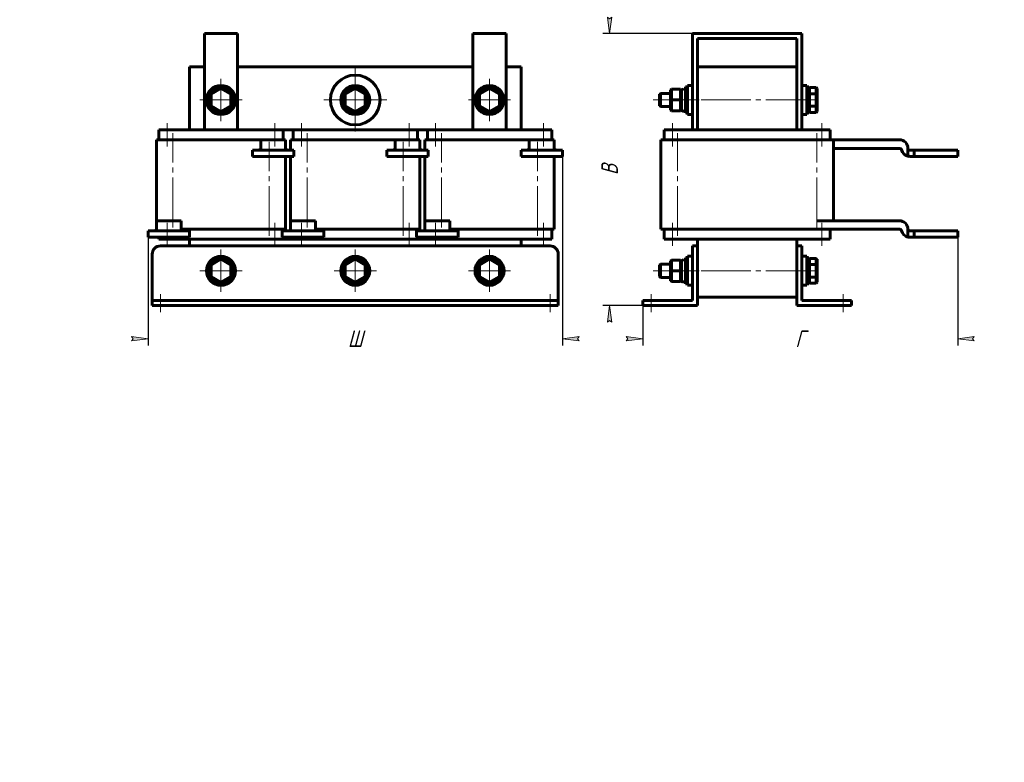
# Model space of a CAD drawing. Header units: millimetres. Extents: x 0 to 297, y 0 to 420.
# Tile 1 of 2: x 0 to 297, y 0 to 224. Entities that reach past the tile are written whole.
import ezdxf

# ---------------------------------------------------------------- set-up
doc = ezdxf.new("R2010")
doc.units = ezdxf.units.MM
for name, pattern in [('K5LT_AXLED', [19.5, 15, -1.5, 1.5, -1.5]), ('K5LT_BASIC', [0]), ('K5LT_THIN', [0])]:
    doc.linetypes.add(name, pattern=pattern)
doc.layers.add('Системный слой', color=7, linetype='Continuous')
doc.styles.add('KDIMTEXTSTYLE', font='GOST_AU.SHX', dxfattribs={"width": 0.96, "oblique": 15, "height": 5})
doc.dimstyles.new('KDIMSTYLE (0.50)', dxfattribs={"dimtxt": 5, "dimasz": 1, "dimexe": 2, "dimexo": 0, "dimgap": 1, "dimtad": 1, "dimlfac": 2, "dimtxsty": 'KDIMTEXTSTYLE', "dimsah": 1, "dimcen": 0, "dimdle": 1, "dimadec": 0, "dimazin": 0, "dimtfac": 0.667, "dimtmove": 0, "dimatfit": 3, "dimfxl": 1, "dimtvp": 1, "dimtolj": 1, "dimtzin": 0, "dimarcsym": 0})

# ---------------------------------------------------------------- blocks, each defined once
blk = doc.blocks.new('U0')
at = {"layer": 'Системный слой', "color": 150, "linetype": 'K5LT_BASIC', "lineweight": 60, "true_color": 0x0080ff}
for p, q in [((81.72133799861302, 184.5858907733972), (81.72133799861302, 187.6858907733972)), ((81.72133799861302, 163.2858907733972), (81.72133799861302, 182.6858907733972))]:
    blk.add_line(p, q, dxfattribs=at)
blk = doc.blocks.new('U1')
at = {"layer": 'Системный слой', "color": 150, "linetype": 'K5LT_BASIC', "lineweight": 60, "true_color": 0x0080ff}
for p, q in [((122.221337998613, 184.5858907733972), (122.221337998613, 187.6858907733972)), ((122.221337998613, 163.2858907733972), (122.221337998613, 182.6858907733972))]:
    blk.add_line(p, q, dxfattribs=at)
blk = doc.blocks.new('U2')
at = {"layer": 'Системный слой', "color": 150, "linetype": 'K5LT_BASIC', "lineweight": 60, "true_color": 0x0080ff}
for p, q in [((119.971337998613, 160.1858907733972), (119.971337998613, 160.6858907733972)), ((119.971337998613, 157.6858907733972), (119.971337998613, 158.2858907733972))]:
    blk.add_line(p, q, dxfattribs=at)
blk = doc.blocks.new('U3')
at = {"layer": 'Системный слой', "color": 150, "linetype": 'K5LT_BASIC', "lineweight": 60, "true_color": 0x0080ff}
for p, q in [((51.22133799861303, 209.6858907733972), (55.72133799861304, 209.6858907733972)), ((65.72133799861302, 209.6858907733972), (136.7213379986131, 209.6858907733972)), ((146.721337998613, 209.6858907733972), (151.221337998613, 209.6858907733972))]:
    blk.add_line(p, q, dxfattribs=at)
blk = doc.blocks.new('U4')
at = {"layer": 'Системный слой', "color": 150, "linetype": 'K5LT_BASIC', "lineweight": 60, "true_color": 0x0080ff}
for p, q in [((79.47133799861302, 190.6858907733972), (82.47133799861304, 190.6858907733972)), ((119.971337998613, 190.6858907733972), (122.971337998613, 190.6858907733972))]:
    blk.add_line(p, q, dxfattribs=at)
blk = doc.blocks.new('U5')
at = {"layer": 'Системный слой', "color": 150, "linetype": 'K5LT_BASIC', "lineweight": 60, "true_color": 0x0080ff}
for p, q in [((79.47133799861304, 157.6858907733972), (82.47133799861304, 157.6858907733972)), ((119.971337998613, 157.6858907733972), (122.971337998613, 157.6858907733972))]:
    blk.add_line(p, q, dxfattribs=at)
blk = doc.blocks.new('U6')
at = {"layer": 'Системный слой', "color": 150, "linetype": 'K5LT_BASIC', "lineweight": 60, "true_color": 0x0080ff}
for p, q in [((79.47133799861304, 160.1858907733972), (79.47133799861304, 160.6858907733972)), ((79.47133799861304, 157.6858907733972), (79.47133799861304, 158.2858907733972))]:
    blk.add_line(p, q, dxfattribs=at)
blk = doc.blocks.new('U7')
at = {"layer": 'Системный слой', "color": 30, "linetype": 'K5LT_AXLED', "lineweight": 18, "true_color": 0xff8000}
for q in [(60.72133799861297, 154.5608907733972), (54.34633799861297, 148.1858907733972), (67.09633799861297, 148.1858907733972), (60.72133799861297, 141.8108907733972)]:
    blk.add_line((60.72133799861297, 148.1858907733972), q, dxfattribs=at)
blk = doc.blocks.new('U8')
at = {"layer": 'Системный слой', "color": 30, "linetype": 'K5LT_AXLED', "lineweight": 18, "true_color": 0xff8000}
for q in [(60.72133799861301, 206.0608907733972), (54.34633799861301, 199.6858907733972), (67.09633799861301, 199.6858907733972), (60.72133799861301, 193.3108907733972)]:
    blk.add_line((60.72133799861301, 199.6858907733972), q, dxfattribs=at)
blk = doc.blocks.new('U9')
at = {"layer": 'Системный слой', "color": 30, "linetype": 'K5LT_AXLED', "lineweight": 18, "true_color": 0xff8000}
for q in [(101.221337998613, 154.5608907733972), (94.84633799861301, 148.1858907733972), (107.596337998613, 148.1858907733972), (101.221337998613, 141.8108907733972)]:
    blk.add_line((101.221337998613, 148.1858907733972), q, dxfattribs=at)
blk = doc.blocks.new('U10')
at = {"layer": 'Системный слой', "color": 30, "linetype": 'K5LT_AXLED', "lineweight": 18, "true_color": 0xff8000}
for q in [(101.2213379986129, 209.1858907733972), (91.72133799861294, 199.6858907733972), (110.7213379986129, 199.6858907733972), (101.2213379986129, 190.1858907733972)]:
    blk.add_line((101.2213379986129, 199.6858907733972), q, dxfattribs=at)
blk = doc.blocks.new('U11')
at = {"layer": 'Системный слой', "color": 30, "linetype": 'K5LT_AXLED', "lineweight": 18, "true_color": 0xff8000}
for q in [(141.721337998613, 154.5608907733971), (135.346337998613, 148.1858907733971), (148.096337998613, 148.1858907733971), (141.721337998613, 141.8108907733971)]:
    blk.add_line((141.721337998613, 148.1858907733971), q, dxfattribs=at)
blk = doc.blocks.new('U12')
at = {"layer": 'Системный слой', "color": 30, "linetype": 'K5LT_AXLED', "lineweight": 18, "true_color": 0xff8000}
for q in [(141.721337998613, 206.0608907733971), (135.346337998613, 199.6858907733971), (148.096337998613, 199.6858907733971), (141.721337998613, 193.3108907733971)]:
    blk.add_line((141.721337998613, 199.6858907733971), q, dxfattribs=at)
blk = doc.blocks.new('KDIMARROW_01')
at = {"layer": 'Системный слой'}
blk.add_hatch(color=0, dxfattribs=at).paths.add_polyline_path([(-5, -0.6582624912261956), (0, 0), (-5, 0.658262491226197), (-4.5, 5.51091059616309e-16)])
at = {"layer": 'Системный слой', "color": 0, "linetype": 'K5LT_THIN', "lineweight": 18}
for p, q in [((-4.5, 5.51091059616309e-16), (-5, 0.658262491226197)), ((-5, 0.658262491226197), (0, 0)), ((0, 0), (-5, -0.6582624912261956)), ((-5, -0.6582624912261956), (-4.5, 5.51091059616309e-16)), ((0, 0), (-1, 0))]:
    blk.add_line(p, q, dxfattribs=at)
blk = doc.blocks.new('U13')
at = {"layer": 'Системный слой', "color": 150, "linetype": 'K5LT_BASIC', "lineweight": 60, "true_color": 0x0080ff}
for p, q in [((199.6817493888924, 202.7669691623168), (199.585263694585, 202.4330693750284)), ((200.2227915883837, 203.0584495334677), (199.6817493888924, 202.7669691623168)), ((200.7577379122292, 202.7348207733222), (200.2227915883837, 203.0584495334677)), ((200.8352636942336, 202.4330483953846), (200.7577379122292, 202.7348207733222))]:
    blk.add_line(p, q, dxfattribs=at)
blk = doc.blocks.new('U14')
at = {"layer": 'Системный слой', "color": 150, "linetype": 'K5LT_BASIC', "lineweight": 60, "true_color": 0x0080ff}
for p, q in [((199.6817493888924, 202.7669691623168), (199.585263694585, 202.4330693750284)), ((200.2227915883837, 203.0584495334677), (199.6817493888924, 202.7669691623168)), ((200.7577379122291, 202.7348207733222), (200.2227915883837, 203.0584495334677)), ((200.8352636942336, 202.4330483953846), (200.7577379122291, 202.7348207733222))]:
    blk.add_line(p, q, dxfattribs=at)
blk = doc.blocks.new('U15')
at = {"layer": 'Системный слой', "color": 150, "linetype": 'K5LT_BASIC', "lineweight": 60, "true_color": 0x0080ff}
for p, q in [((200.2227915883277, 151.5584495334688), (199.6817493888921, 151.2669691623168)), ((200.7577379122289, 151.2348207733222), (200.2227915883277, 151.5584495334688)), ((199.6817493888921, 151.2669691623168), (199.5852636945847, 150.9330693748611)), ((200.8352636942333, 150.9330483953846), (200.7577379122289, 151.2348207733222))]:
    blk.add_line(p, q, dxfattribs=at)
blk = doc.blocks.new('U16')
at = {"layer": 'Системный слой', "color": 150, "linetype": 'K5LT_BASIC', "lineweight": 60, "true_color": 0x0080ff}
for p, q in [((200.2227915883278, 151.5584495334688), (199.6817493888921, 151.2669691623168)), ((200.7577379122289, 151.2348207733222), (200.2227915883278, 151.5584495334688)), ((199.6817493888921, 151.2669691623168), (199.5852636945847, 150.9330693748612)), ((200.8352636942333, 150.9330483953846), (200.7577379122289, 151.2348207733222))]:
    blk.add_line(p, q, dxfattribs=at)

msp = doc.modelspace()

# ---------------------------------------------------------------- linework, layer by layer
at = {"layer": 'Системный слой', "color": 150, "linetype": 'K5LT_BASIC', "lineweight": 60, "true_color": 0x0080ff}
for p, q in [((55.72133799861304, 190.6858907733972), (55.72133799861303, 219.6858907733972)), ((65.72133799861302, 219.6858907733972), (55.72133799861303, 219.6858907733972)), ((65.72133799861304, 190.6858907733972), (65.72133799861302, 219.6858907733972)), ((136.721337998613, 190.6858907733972), (136.721337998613, 219.6858907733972)), ((146.721337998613, 219.6858907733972), (136.721337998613, 219.6858907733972)), ((146.721337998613, 190.6858907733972), (146.721337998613, 219.6858907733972)), ((202.9352636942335, 219.6858907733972), (202.9352636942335, 190.6858907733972)), ((235.9352636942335, 219.6858907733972), (202.9352636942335, 219.6858907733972)), ((204.4352636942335, 218.1858907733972), (234.4352636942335, 218.1858907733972)), ((204.4352636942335, 209.6858907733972), (204.4352636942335, 218.1858907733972)), ((234.4352636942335, 218.1858907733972), (234.4352636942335, 209.6858907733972)), ((235.9352636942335, 190.6858907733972), (235.9352636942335, 219.6858907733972)), ((51.22133799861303, 190.6858907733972), (51.22133799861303, 209.6858907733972)), ((151.221337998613, 190.6858907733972), (151.221337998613, 209.6858907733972)), ((204.4352636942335, 209.6858907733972), (234.4352636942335, 209.6858907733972)), ((204.4352636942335, 190.6858907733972), (204.4352636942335, 209.6858907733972)), ((234.4352636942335, 190.6858907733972), (234.4352636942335, 209.6858907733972)), ((60.72133799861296, 203.4386675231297), (57.47133799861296, 201.5622791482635)), ((60.72133799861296, 203.1499923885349), (57.72133799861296, 201.417941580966)), ((63.97133799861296, 201.5622791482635), (60.72133799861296, 203.4386675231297)), ((60.72133799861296, 203.4386675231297), (60.72133799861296, 203.1499923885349)), ((63.72133799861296, 201.417941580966), (60.72133799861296, 203.1499923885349)), ((101.2213379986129, 203.4386675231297), (97.97133799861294, 201.5622791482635)), ((101.2213379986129, 203.1499923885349), (98.22133799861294, 201.417941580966)), ((104.4713379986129, 201.5622791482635), (101.2213379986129, 203.4386675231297)), ((101.2213379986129, 203.4386675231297), (101.2213379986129, 203.1499923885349)), ((104.2213379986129, 201.417941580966), (101.2213379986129, 203.1499923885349)), ((141.721337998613, 203.4386675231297), (138.471337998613, 201.5622791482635)), ((141.721337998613, 203.1499923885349), (138.721337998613, 201.417941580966)), ((144.971337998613, 201.5622791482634), (141.721337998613, 203.4386675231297)), ((141.721337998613, 203.4386675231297), (141.721337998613, 203.1499923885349)), ((144.721337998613, 201.417941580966), (141.721337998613, 203.1499923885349)), ((196.5852636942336, 202.9358907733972), (196.3352636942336, 202.6858907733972)), ((196.3352636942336, 202.6858907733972), (196.3352636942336, 199.6858907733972)), ((196.5852636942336, 202.9358907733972), (199.3352636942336, 202.9358907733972)), ((196.5852636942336, 202.9358907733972), (196.5852636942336, 199.6858907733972)), ((199.3352636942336, 202.9358907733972), (199.5852636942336, 202.6858907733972)), ((199.3352636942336, 202.9358907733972), (199.3352636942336, 199.6858907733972)), ((199.5852636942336, 202.6858907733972), (199.5852636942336, 199.6858907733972)), ((200.8352636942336, 203.6108907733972), (201.4352636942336, 203.6108907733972)), ((200.8352636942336, 203.6108907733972), (200.8352636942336, 195.7608907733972)), ((201.4352636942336, 204.0608907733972), (202.9352636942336, 204.0608907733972)), ((201.4352636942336, 204.0608907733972), (201.4352636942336, 195.3108907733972)), ((235.9352636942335, 204.0608907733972), (237.4352636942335, 204.0608907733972)), ((237.4352636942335, 204.0608907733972), (237.4352636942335, 195.3108907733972)), ((237.4352636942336, 203.6108907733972), (238.0352636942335, 203.6108907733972)), ((238.0352636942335, 203.6108907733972), (238.0352636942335, 195.7608907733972)), ((238.2852636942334, 203.4386675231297), (238.0352636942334, 203.1499923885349)), ((238.2852636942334, 203.4386675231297), (240.2852636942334, 203.4386675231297)), ((238.2852636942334, 203.4386675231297), (238.2852636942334, 201.5622791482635)), ((240.2852636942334, 203.4386675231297), (240.2852636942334, 201.5622791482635)), ((240.2852636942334, 203.4386675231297), (240.5352636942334, 203.1499923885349)), ((240.5352636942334, 203.1499923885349), (240.5352636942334, 201.417941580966)), ((57.47133799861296, 201.5622791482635), (57.47133799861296, 197.8095023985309)), ((57.47133799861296, 201.5622791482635), (57.72133799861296, 201.417941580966)), ((57.72133799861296, 201.417941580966), (57.72133799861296, 197.9538399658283)), ((63.97133799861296, 201.5622791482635), (63.72133799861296, 201.417941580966)), ((63.72133799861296, 197.9538399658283), (63.72133799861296, 201.417941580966)), ((63.97133799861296, 197.8095023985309), (63.97133799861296, 201.5622791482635)), ((97.97133799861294, 201.5622791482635), (97.97133799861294, 197.8095023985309)), ((97.97133799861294, 201.5622791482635), (98.22133799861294, 201.417941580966)), ((98.22133799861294, 201.417941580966), (98.22133799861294, 197.9538399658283)), ((104.4713379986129, 201.5622791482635), (104.2213379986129, 201.417941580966)), ((104.2213379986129, 197.9538399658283), (104.2213379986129, 201.417941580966)), ((104.4713379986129, 197.8095023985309), (104.4713379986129, 201.5622791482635)), ((138.471337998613, 201.5622791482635), (138.471337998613, 197.8095023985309)), ((138.471337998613, 201.5622791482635), (138.721337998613, 201.417941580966)), ((138.721337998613, 201.417941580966), (138.721337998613, 197.9538399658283)), ((144.971337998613, 201.5622791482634), (144.721337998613, 201.417941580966)), ((144.721337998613, 197.9538399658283), (144.721337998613, 201.417941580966)), ((144.971337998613, 197.8095023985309), (144.971337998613, 201.5622791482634)), ((193.2852636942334, 201.6858907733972), (193.0352636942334, 201.4358907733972)), ((193.0352636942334, 201.4358907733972), (193.0352636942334, 197.9358907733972)), ((193.2852636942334, 201.6858907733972), (196.3352636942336, 201.6858907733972)), ((193.2852636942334, 201.6858907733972), (193.2852636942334, 197.6858907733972)), ((196.3352636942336, 199.6858907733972), (196.3352636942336, 196.6858907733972)), ((196.5852636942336, 199.6858907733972), (196.3352636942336, 199.6858907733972)), ((196.5852636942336, 199.6858907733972), (199.3352636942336, 199.6858907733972)), ((196.5852636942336, 199.6858907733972), (196.5852636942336, 196.4358907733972)), ((199.3352636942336, 199.6858907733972), (199.5852636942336, 199.6858907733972)), ((199.3352636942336, 199.6858907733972), (199.3352636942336, 196.4358907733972)), ((199.5852636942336, 199.6858907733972), (199.5852636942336, 196.6858907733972)), ((238.2852636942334, 201.5622791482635), (238.0352636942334, 201.417941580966)), ((238.2852636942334, 201.5622791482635), (240.2852636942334, 201.5622791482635)), ((238.2852636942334, 201.5622791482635), (238.2852636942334, 197.8095023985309)), ((240.2852636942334, 201.5622791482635), (240.2852636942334, 197.8095023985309)), ((240.2852636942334, 201.5622791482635), (240.5352636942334, 201.417941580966)), ((240.5352636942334, 201.417941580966), (240.5352636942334, 197.9538399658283)), ((57.47133799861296, 197.8095023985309), (57.72133799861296, 197.9538399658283)), ((57.47133799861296, 197.8095023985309), (60.72133799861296, 195.9331140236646)), ((57.72133799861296, 197.9538399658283), (60.72133799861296, 196.2217891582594)), ((60.72133799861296, 196.2217891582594), (63.72133799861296, 197.9538399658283)), ((60.72133799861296, 195.9331140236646), (63.97133799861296, 197.8095023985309)), ((60.72133799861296, 195.9331140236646), (60.72133799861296, 196.2217891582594)), ((63.97133799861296, 197.8095023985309), (63.72133799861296, 197.9538399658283)), ((97.97133799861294, 197.8095023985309), (98.22133799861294, 197.9538399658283)), ((97.97133799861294, 197.8095023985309), (101.2213379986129, 195.9331140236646)), ((98.22133799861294, 197.9538399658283), (101.2213379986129, 196.2217891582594)), ((101.2213379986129, 196.2217891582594), (104.2213379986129, 197.9538399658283)), ((101.2213379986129, 195.9331140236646), (104.4713379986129, 197.8095023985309)), ((101.2213379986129, 195.9331140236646), (101.2213379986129, 196.2217891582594)), ((104.4713379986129, 197.8095023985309), (104.2213379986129, 197.9538399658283)), ((138.471337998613, 197.8095023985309), (138.721337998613, 197.9538399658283)), ((138.471337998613, 197.8095023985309), (141.721337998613, 195.9331140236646)), ((138.721337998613, 197.9538399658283), (141.721337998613, 196.2217891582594)), ((141.721337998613, 196.2217891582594), (144.721337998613, 197.9538399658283)), ((141.721337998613, 195.9331140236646), (144.971337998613, 197.8095023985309)), ((141.721337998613, 195.9331140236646), (141.721337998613, 196.2217891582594)), ((144.971337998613, 197.8095023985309), (144.721337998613, 197.9538399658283)), ((193.2852636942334, 197.6858907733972), (193.0352636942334, 197.9358907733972)), ((193.2852636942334, 197.6858907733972), (196.3352636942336, 197.6858907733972)), ((196.5852636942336, 196.4358907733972), (196.3352636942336, 196.6858907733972)), ((196.5852636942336, 196.4358907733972), (199.3352636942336, 196.4358907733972)), ((199.3352636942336, 196.4358907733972), (199.5852636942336, 196.6858907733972)), ((238.2852636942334, 197.8095023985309), (238.0352636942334, 197.9538399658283)), ((238.2852636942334, 195.9331140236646), (238.0352636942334, 196.2217891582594)), ((238.2852636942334, 197.8095023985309), (240.2852636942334, 197.8095023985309)), ((238.2852636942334, 197.8095023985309), (238.2852636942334, 195.9331140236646)), ((240.2852636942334, 197.8095023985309), (240.5352636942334, 197.9538399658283)), ((240.2852636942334, 197.8095023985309), (240.2852636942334, 195.9331140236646)), ((240.2852636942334, 195.9331140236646), (240.5352636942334, 196.2217891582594)), ((240.5352636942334, 197.9538399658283), (240.5352636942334, 196.2217891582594)), ((200.8352636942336, 195.7608907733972), (201.4352636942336, 195.7608907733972)), ((201.4352636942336, 195.3108907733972), (202.9352636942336, 195.3108907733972)), ((235.9352636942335, 195.3108907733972), (237.4352636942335, 195.3108907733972)), ((237.4352636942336, 195.7608907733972), (238.0352636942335, 195.7608907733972)), ((238.2852636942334, 195.9331140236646), (240.2852636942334, 195.9331140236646)), ((41.97133799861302, 187.6858907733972), (41.97133799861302, 190.6858907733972)), ((41.97133799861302, 190.6858907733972), (44.47133799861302, 190.6858907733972)), ((44.47133799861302, 190.6858907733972), (76.97133799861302, 190.6858907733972)), ((76.97133799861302, 190.6858907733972), (79.47133799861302, 190.6858907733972)), ((79.47133799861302, 187.6858907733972), (79.47133799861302, 190.6858907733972)), ((82.47133799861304, 187.6858907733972), (82.47133799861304, 190.6858907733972)), ((82.47133799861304, 190.6858907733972), (84.97133799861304, 190.6858907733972)), ((84.97133799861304, 190.6858907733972), (117.471337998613, 190.6858907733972)), ((117.471337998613, 190.6858907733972), (119.971337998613, 190.6858907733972)), ((119.971337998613, 187.6858907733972), (119.971337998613, 190.6858907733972)), ((122.971337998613, 187.6858907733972), (122.971337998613, 190.6858907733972)), ((122.971337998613, 190.6858907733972), (125.471337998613, 190.6858907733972)), ((125.471337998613, 190.6858907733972), (157.971337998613, 190.6858907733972)), ((157.971337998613, 190.6858907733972), (160.471337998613, 190.6858907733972)), ((160.471337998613, 187.6858907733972), (160.471337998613, 190.6858907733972)), ((194.4352636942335, 190.6858907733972), (196.9352636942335, 190.6858907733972)), ((194.4352636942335, 187.6858907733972), (194.4352636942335, 190.6858907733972)), ((196.9352636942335, 190.6858907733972), (241.9352636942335, 190.6858907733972)), ((241.9352636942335, 190.6858907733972), (244.4352636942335, 190.6858907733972)), ((244.4352636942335, 187.6858907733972), (244.4352636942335, 190.6858907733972)), ((41.22133799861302, 163.2858907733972), (41.22133799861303, 187.6858907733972)), ((41.22133799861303, 187.6858907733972), (46.22133799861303, 187.6858907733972)), ((46.22133799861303, 187.6858907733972), (72.72133799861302, 187.6858907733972)), ((80.22133799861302, 187.6858907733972), (72.72133799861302, 187.6858907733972)), ((72.72133799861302, 185.0858907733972), (72.72133799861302, 187.6858907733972)), ((80.22133799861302, 187.6858907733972), (80.22133799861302, 185.0858907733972)), ((81.72133799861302, 187.6858907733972), (86.72133799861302, 187.6858907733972)), ((86.72133799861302, 187.6858907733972), (113.221337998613, 187.6858907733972)), ((120.721337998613, 187.6858907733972), (113.221337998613, 187.6858907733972)), ((113.221337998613, 185.0858907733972), (113.221337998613, 187.6858907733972)), ((120.721337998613, 187.6858907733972), (120.721337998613, 185.0858907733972)), ((122.221337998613, 187.6858907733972), (127.221337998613, 187.6858907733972)), ((127.221337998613, 187.6858907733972), (153.721337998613, 187.6858907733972)), ((161.221337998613, 187.6858907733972), (153.721337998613, 187.6858907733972)), ((153.721337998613, 185.0858907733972), (153.721337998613, 187.6858907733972)), ((161.221337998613, 187.6858907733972), (161.221337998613, 185.0858907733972)), ((193.4352636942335, 160.6858907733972), (193.4352636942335, 187.6858907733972)), ((193.4352636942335, 187.6858907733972), (198.4352636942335, 187.6858907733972)), ((198.4352636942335, 187.6858907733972), (240.4352636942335, 187.6858907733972)), ((240.4352636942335, 187.6858907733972), (245.4352636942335, 187.6858907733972)), ((245.4352636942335, 163.2858907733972), (245.4352636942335, 187.6858907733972)), ((245.4352636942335, 187.6858907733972), (265.3352636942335, 187.6858907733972)), ((82.72133799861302, 184.5858907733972), (70.22133799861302, 184.5858907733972)), ((70.22133799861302, 184.5858907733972), (70.22133799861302, 182.6858907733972)), ((82.72133799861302, 182.6858907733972), (82.72133799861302, 184.5858907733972)), ((123.221337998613, 184.5858907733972), (110.721337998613, 184.5858907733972)), ((110.721337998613, 184.5858907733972), (110.721337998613, 182.6858907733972)), ((123.221337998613, 182.6858907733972), (123.221337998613, 184.5858907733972)), ((163.721337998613, 184.5858907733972), (151.221337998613, 184.5858907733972)), ((151.221337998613, 184.5858907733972), (151.221337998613, 182.6858907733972)), ((163.721337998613, 182.6858907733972), (163.721337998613, 184.5858907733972)), ((245.4352636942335, 185.0858907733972), (265.5352636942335, 185.0858907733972)), ((267.9352636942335, 182.7297196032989), (267.9352636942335, 185.0858907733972)), ((269.8352636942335, 184.5858907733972), (268.4352636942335, 184.5858907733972)), ((269.8352636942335, 184.5858907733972), (282.9352636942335, 184.5858907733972)), ((269.8352636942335, 182.6858907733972), (269.8352636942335, 184.5858907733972)), ((282.9352636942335, 184.5858907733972), (282.9352636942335, 182.6858907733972)), ((70.22133799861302, 182.6858907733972), (82.72133799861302, 182.6858907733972)), ((80.22133799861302, 160.6858907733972), (80.22133799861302, 182.6858907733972)), ((110.721337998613, 182.6858907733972), (123.221337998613, 182.6858907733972)), ((120.721337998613, 160.6858907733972), (120.721337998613, 182.6858907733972)), ((151.221337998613, 182.6858907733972), (163.721337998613, 182.6858907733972)), ((161.221337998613, 160.6858907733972), (161.221337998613, 182.6858907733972)), ((268.3918350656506, 182.6858907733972), (269.8352636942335, 182.6858907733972)), ((269.8352636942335, 182.6858907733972), (282.9352636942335, 182.6858907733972)), ((48.72133799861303, 163.2858907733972), (41.22133799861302, 163.2858907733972)), ((41.22133799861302, 160.6858907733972), (41.22133799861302, 163.2858907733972)), ((48.72133799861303, 163.2858907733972), (48.72133799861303, 160.6858907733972)), ((48.72133799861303, 160.6858907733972), (75.22133799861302, 160.6858907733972)), ((75.22133799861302, 160.6858907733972), (80.22133799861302, 160.6858907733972)), ((89.22133799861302, 163.2858907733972), (81.72133799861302, 163.2858907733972)), ((81.72133799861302, 160.6858907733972), (81.72133799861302, 163.2858907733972)), ((89.22133799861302, 163.2858907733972), (89.22133799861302, 160.6858907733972)), ((89.22133799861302, 160.6858907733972), (115.721337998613, 160.6858907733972)), ((115.721337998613, 160.6858907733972), (120.721337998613, 160.6858907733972)), ((129.721337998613, 163.2858907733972), (122.221337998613, 163.2858907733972)), ((122.221337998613, 160.6858907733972), (122.221337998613, 163.2858907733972)), ((129.721337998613, 163.2858907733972), (129.721337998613, 160.6858907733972)), ((129.721337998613, 160.6858907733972), (156.221337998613, 160.6858907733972)), ((156.221337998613, 160.6858907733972), (161.221337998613, 160.6858907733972)), ((160.471337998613, 157.6858907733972), (160.471337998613, 160.6858907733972)), ((193.4352636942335, 160.6858907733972), (198.4352636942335, 160.6858907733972)), ((194.4352636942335, 157.6858907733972), (194.4352636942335, 160.6858907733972)), ((198.4352636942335, 160.6858907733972), (265.5352636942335, 160.6858907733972)), ((240.4352636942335, 163.2858907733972), (265.3352636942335, 163.2858907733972)), ((244.4352636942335, 157.6858907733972), (244.4352636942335, 160.6858907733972)), ((267.9352636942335, 158.3297196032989), (267.9352636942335, 160.6858907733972)), ((38.72133799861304, 160.1858907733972), (38.72133799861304, 158.2858907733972)), ((51.22133799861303, 160.1858907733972), (38.72133799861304, 160.1858907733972)), ((38.72133799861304, 158.2858907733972), (51.22133799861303, 158.2858907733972)), ((41.97133799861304, 157.6858907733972), (41.97133799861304, 158.2858907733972)), ((41.97133799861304, 157.6858907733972), (44.47133799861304, 157.6858907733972)), ((44.47133799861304, 157.6858907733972), (76.97133799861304, 157.6858907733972)), ((51.22133799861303, 158.2858907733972), (51.22133799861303, 160.1858907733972)), ((51.22133799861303, 155.6858907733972), (51.22133799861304, 157.6858907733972)), ((76.97133799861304, 157.6858907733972), (79.47133799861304, 157.6858907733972)), ((79.22133799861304, 160.1858907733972), (79.22133799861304, 158.2858907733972)), ((91.72133799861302, 160.1858907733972), (79.22133799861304, 160.1858907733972)), ((79.22133799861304, 158.2858907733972), (91.72133799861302, 158.2858907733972)), ((82.47133799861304, 157.6858907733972), (82.47133799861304, 158.2858907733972)), ((82.47133799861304, 157.6858907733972), (84.97133799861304, 157.6858907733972)), ((84.97133799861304, 157.6858907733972), (117.471337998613, 157.6858907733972)), ((91.72133799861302, 158.2858907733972), (91.72133799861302, 160.1858907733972)), ((117.471337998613, 157.6858907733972), (119.971337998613, 157.6858907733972)), ((119.721337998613, 160.1858907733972), (119.721337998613, 158.2858907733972)), ((132.221337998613, 160.1858907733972), (119.721337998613, 160.1858907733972)), ((119.721337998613, 158.2858907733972), (132.221337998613, 158.2858907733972)), ((122.971337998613, 157.6858907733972), (122.971337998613, 158.2858907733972)), ((122.971337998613, 157.6858907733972), (125.471337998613, 157.6858907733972)), ((125.471337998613, 157.6858907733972), (157.971337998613, 157.6858907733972)), ((132.221337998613, 158.2858907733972), (132.221337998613, 160.1858907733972)), ((151.221337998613, 155.6858907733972), (151.221337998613, 157.6858907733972)), ((157.971337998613, 157.6858907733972), (160.471337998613, 157.6858907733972)), ((194.4352636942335, 157.6858907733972), (196.9352636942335, 157.6858907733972)), ((196.9352636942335, 157.6858907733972), (241.9352636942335, 157.6858907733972)), ((204.4352636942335, 155.6858907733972), (204.4352636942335, 157.6858907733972)), ((234.4352636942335, 155.6858907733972), (234.4352636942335, 157.6858907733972)), ((241.9352636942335, 157.6858907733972), (244.4352636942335, 157.6858907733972)), ((268.3918350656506, 158.2858907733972), (269.8352636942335, 158.2858907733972)), ((269.8352636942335, 160.1858907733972), (268.4352636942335, 160.1858907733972)), ((269.8352636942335, 160.1858907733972), (282.9352636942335, 160.1858907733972)), ((269.8352636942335, 158.2858907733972), (269.8352636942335, 160.1858907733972)), ((269.8352636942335, 158.2858907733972), (282.9352636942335, 158.2858907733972)), ((282.9352636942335, 160.1858907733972), (282.9352636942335, 158.2858907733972)), ((42.47133799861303, 155.6858907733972), (159.971337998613, 155.6858907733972)), ((202.9352636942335, 155.6858907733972), (204.4352636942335, 155.6858907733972)), ((202.9352636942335, 153.1858907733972), (202.9352636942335, 155.6858907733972)), ((204.4352636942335, 155.6858907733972), (204.4352636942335, 153.1858907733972)), ((234.4352636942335, 155.6858907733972), (235.9352636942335, 155.6858907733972)), ((234.4352636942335, 153.1858907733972), (234.4352636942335, 155.6858907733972)), ((235.9352636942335, 155.6858907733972), (235.9352636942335, 153.1858907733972)), ((39.97133799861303, 139.1858907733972), (39.97133799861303, 153.1858907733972)), ((60.72133799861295, 151.9386675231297), (57.47133799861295, 150.0622791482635)), ((60.72133799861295, 151.6499923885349), (57.72133799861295, 149.917941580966)), ((63.97133799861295, 150.0622791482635), (60.72133799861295, 151.9386675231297)), ((60.72133799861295, 151.9386675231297), (60.72133799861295, 151.6499923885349)), ((63.72133799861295, 149.917941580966), (60.72133799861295, 151.6499923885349)), ((101.2213379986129, 151.9386675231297), (97.97133799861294, 150.0622791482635)), ((101.2213379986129, 151.6499923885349), (98.22133799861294, 149.917941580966)), ((104.4713379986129, 150.0622791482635), (101.2213379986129, 151.9386675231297)), ((101.2213379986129, 151.9386675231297), (101.2213379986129, 151.6499923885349)), ((104.2213379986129, 149.917941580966), (101.2213379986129, 151.6499923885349)), ((141.7213379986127, 151.9386675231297), (138.4713379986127, 150.0622791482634)), ((141.7213379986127, 151.6499923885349), (138.7213379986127, 149.917941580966)), ((144.9713379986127, 150.0622791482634), (141.7213379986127, 151.9386675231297)), ((141.7213379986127, 151.9386675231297), (141.7213379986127, 151.6499923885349)), ((144.7213379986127, 149.917941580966), (141.7213379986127, 151.6499923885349)), ((162.471337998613, 139.1858907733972), (162.471337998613, 153.1858907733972)), ((200.8352636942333, 152.1108907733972), (201.4352636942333, 152.1108907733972)), ((200.8352636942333, 152.1108907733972), (200.8352636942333, 144.2608907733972)), ((201.4352636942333, 152.5608907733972), (202.9352636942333, 152.5608907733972)), ((201.4352636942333, 152.5608907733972), (201.4352636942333, 143.8108907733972)), ((202.9352636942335, 139.1858907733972), (202.9352636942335, 153.1858907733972)), ((204.4352636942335, 137.6858907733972), (204.4352636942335, 153.1858907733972)), ((234.4352636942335, 137.6858907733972), (234.4352636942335, 153.1858907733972)), ((235.9352636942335, 139.1858907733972), (235.9352636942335, 153.1858907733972)), ((235.9352636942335, 152.5608907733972), (237.4352636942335, 152.5608907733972)), ((237.4352636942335, 152.5608907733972), (237.4352636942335, 143.8108907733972)), ((237.4352636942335, 152.1108907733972), (238.0352636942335, 152.1108907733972)), ((238.0352636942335, 152.1108907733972), (238.0352636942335, 144.2608907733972)), ((238.2852636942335, 151.9386675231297), (238.0352636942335, 151.6499923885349)), ((238.2852636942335, 151.9386675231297), (240.2852636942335, 151.9386675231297)), ((238.2852636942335, 151.9386675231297), (238.2852636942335, 150.0622791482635)), ((240.2852636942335, 151.9386675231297), (240.2852636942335, 150.0622791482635)), ((240.2852636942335, 151.9386675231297), (240.5352636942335, 151.6499923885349)), ((240.5352636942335, 151.6499923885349), (240.5352636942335, 149.917941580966)), ((57.47133799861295, 150.0622791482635), (57.47133799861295, 146.3095023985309)), ((57.47133799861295, 150.0622791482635), (57.72133799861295, 149.917941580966)), ((57.72133799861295, 149.917941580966), (57.72133799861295, 146.4538399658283)), ((63.97133799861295, 150.0622791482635), (63.72133799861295, 149.917941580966)), ((63.72133799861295, 146.4538399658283), (63.72133799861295, 149.917941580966)), ((63.97133799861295, 146.3095023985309), (63.97133799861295, 150.0622791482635)), ((97.97133799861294, 150.0622791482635), (97.97133799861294, 146.3095023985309)), ((97.97133799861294, 150.0622791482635), (98.22133799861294, 149.917941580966)), ((98.22133799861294, 149.917941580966), (98.22133799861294, 146.4538399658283)), ((104.4713379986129, 150.0622791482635), (104.2213379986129, 149.917941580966)), ((104.2213379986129, 146.4538399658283), (104.2213379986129, 149.917941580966)), ((104.4713379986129, 146.3095023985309), (104.4713379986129, 150.0622791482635)), ((138.4713379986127, 150.0622791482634), (138.4713379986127, 146.3095023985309)), ((138.4713379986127, 150.0622791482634), (138.7213379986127, 149.917941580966)), ((138.7213379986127, 149.917941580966), (138.7213379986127, 146.4538399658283)), ((144.9713379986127, 150.0622791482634), (144.7213379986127, 149.917941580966)), ((144.7213379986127, 146.4538399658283), (144.7213379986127, 149.917941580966)), ((144.9713379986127, 146.3095023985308), (144.9713379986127, 150.0622791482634)), ((193.2852636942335, 150.1858907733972), (193.0352636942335, 149.9358907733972)), ((193.0352636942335, 149.9358907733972), (193.0352636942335, 146.4358907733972)), ((193.2852636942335, 150.1858907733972), (196.3352636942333, 150.1858907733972)), ((193.2852636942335, 150.1858907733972), (193.2852636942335, 146.1858907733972)), ((196.5852636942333, 151.4358907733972), (196.3352636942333, 151.1858907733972)), ((196.3352636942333, 151.1858907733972), (196.3352636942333, 148.1858907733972)), ((196.5852636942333, 151.4358907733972), (199.3352636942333, 151.4358907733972)), ((196.5852636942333, 151.4358907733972), (196.5852636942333, 148.1858907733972)), ((199.3352636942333, 151.4358907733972), (199.5852636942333, 151.1858907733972)), ((199.3352636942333, 151.4358907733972), (199.3352636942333, 148.1858907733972)), ((199.5852636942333, 151.1858907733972), (199.5852636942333, 148.1858907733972)), ((238.2852636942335, 150.0622791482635), (238.0352636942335, 149.917941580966)), ((238.2852636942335, 150.0622791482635), (240.2852636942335, 150.0622791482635)), ((238.2852636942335, 150.0622791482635), (238.2852636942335, 146.3095023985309)), ((240.2852636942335, 150.0622791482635), (240.2852636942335, 146.3095023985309)), ((240.2852636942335, 150.0622791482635), (240.5352636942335, 149.917941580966)), ((240.5352636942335, 149.917941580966), (240.5352636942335, 146.4538399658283)), ((57.47133799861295, 146.3095023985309), (57.72133799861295, 146.4538399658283)), ((57.47133799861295, 146.3095023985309), (60.72133799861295, 144.4331140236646)), ((57.72133799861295, 146.4538399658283), (60.72133799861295, 144.7217891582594)), ((60.72133799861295, 144.7217891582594), (63.72133799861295, 146.4538399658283)), ((60.72133799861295, 144.4331140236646), (63.97133799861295, 146.3095023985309)), ((63.97133799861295, 146.3095023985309), (63.72133799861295, 146.4538399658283)), ((97.97133799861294, 146.3095023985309), (98.22133799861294, 146.4538399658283)), ((97.97133799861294, 146.3095023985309), (101.2213379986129, 144.4331140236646)), ((98.22133799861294, 146.4538399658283), (101.2213379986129, 144.7217891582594)), ((101.2213379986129, 144.7217891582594), (104.2213379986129, 146.4538399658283)), ((101.2213379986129, 144.4331140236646), (104.4713379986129, 146.3095023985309)), ((104.4713379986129, 146.3095023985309), (104.2213379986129, 146.4538399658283)), ((138.4713379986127, 146.3095023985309), (138.7213379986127, 146.4538399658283)), ((138.4713379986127, 146.3095023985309), (141.7213379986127, 144.4331140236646)), ((138.7213379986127, 146.4538399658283), (141.7213379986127, 144.7217891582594)), ((141.7213379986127, 144.7217891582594), (144.7213379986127, 146.4538399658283)), ((141.7213379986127, 144.4331140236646), (144.9713379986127, 146.3095023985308)), ((144.9713379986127, 146.3095023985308), (144.7213379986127, 146.4538399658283)), ((193.2852636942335, 146.1858907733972), (193.0352636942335, 146.4358907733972)), ((193.2852636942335, 146.1858907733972), (196.3352636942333, 146.1858907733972)), ((196.3352636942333, 148.1858907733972), (196.3352636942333, 145.1858907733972)), ((196.5852636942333, 148.1858907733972), (196.3352636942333, 148.1858907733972)), ((196.5852636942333, 148.1858907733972), (199.3352636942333, 148.1858907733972)), ((196.5852636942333, 148.1858907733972), (196.5852636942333, 144.9358907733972)), ((199.3352636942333, 148.1858907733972), (199.5852636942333, 148.1858907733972)), ((199.3352636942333, 148.1858907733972), (199.3352636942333, 144.9358907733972)), ((199.5852636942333, 148.1858907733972), (199.5852636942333, 145.1858907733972)), ((238.2852636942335, 146.3095023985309), (238.0352636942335, 146.4538399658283)), ((238.2852636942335, 146.3095023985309), (240.2852636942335, 146.3095023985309)), ((238.2852636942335, 146.3095023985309), (238.2852636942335, 144.4331140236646)), ((240.2852636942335, 146.3095023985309), (240.5352636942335, 146.4538399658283)), ((240.2852636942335, 146.3095023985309), (240.2852636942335, 144.4331140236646)), ((240.5352636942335, 146.4538399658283), (240.5352636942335, 144.7217891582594)), ((60.72133799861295, 144.4331140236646), (60.72133799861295, 144.7217891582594)), ((101.2213379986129, 144.4331140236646), (101.2213379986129, 144.7217891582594)), ((141.7213379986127, 144.4331140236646), (141.7213379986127, 144.7217891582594)), ((196.5852636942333, 144.9358907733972), (196.3352636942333, 145.1858907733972)), ((196.5852636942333, 144.9358907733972), (199.3352636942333, 144.9358907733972)), ((199.3352636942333, 144.9358907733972), (199.5852636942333, 145.1858907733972)), ((200.8352636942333, 144.2608907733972), (201.4352636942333, 144.2608907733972)), ((201.4352636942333, 143.8108907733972), (202.9352636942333, 143.8108907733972)), ((235.9352636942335, 143.8108907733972), (237.4352636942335, 143.8108907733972)), ((237.4352636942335, 144.2608907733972), (238.0352636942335, 144.2608907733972)), ((238.2852636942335, 144.4331140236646), (238.0352636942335, 144.7217891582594)), ((238.2852636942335, 144.4331140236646), (240.2852636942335, 144.4331140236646)), ((240.2852636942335, 144.4331140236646), (240.5352636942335, 144.7217891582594)), ((204.4352636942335, 140.1858907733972), (234.4352636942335, 140.1858907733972)), ((39.97133799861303, 139.1858907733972), (42.47133799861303, 139.1858907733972)), ((39.97133799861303, 137.6858907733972), (39.97133799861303, 139.1858907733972)), ((39.97133799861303, 137.6858907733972), (42.47133799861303, 137.6858907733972)), ((42.47133799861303, 139.1858907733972), (159.971337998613, 139.1858907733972)), ((42.47133799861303, 137.6858907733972), (159.971337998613, 137.6858907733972)), ((159.971337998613, 139.1858907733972), (162.471337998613, 139.1858907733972)), ((159.971337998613, 137.6858907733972), (162.471337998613, 137.6858907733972)), ((162.471337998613, 137.6858907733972), (162.471337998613, 139.1858907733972)), ((187.9352636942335, 139.1858907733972), (190.4352636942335, 139.1858907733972)), ((187.9352636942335, 137.6858907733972), (187.9352636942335, 139.1858907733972)), ((187.9352636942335, 137.6858907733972), (190.4352636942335, 137.6858907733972)), ((190.4352636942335, 139.1858907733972), (202.9352636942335, 139.1858907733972)), ((190.4352636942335, 137.6858907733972), (204.4352636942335, 137.6858907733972)), ((234.4352636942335, 137.6858907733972), (248.4352636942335, 137.6858907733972)), ((235.9352636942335, 139.1858907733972), (248.4352636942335, 139.1858907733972)), ((248.4352636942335, 139.1858907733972), (250.9352636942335, 139.1858907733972)), ((248.4352636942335, 137.6858907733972), (250.9352636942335, 137.6858907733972)), ((250.9352636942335, 137.6858907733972), (250.9352636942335, 139.1858907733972))]:
    msp.add_line(p, q, dxfattribs=at)
at = {"layer": 'Системный слой', "color": 30, "linetype": 'K5LT_AXLED', "lineweight": 18, "true_color": 0xff8000}
for p, q in [((240.0352636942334, 199.6858907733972), (191.0352636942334, 199.6858907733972)), ((198.8352636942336, 199.6858907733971), (201.4352636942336, 199.6858907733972)), ((201.4352636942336, 199.6858907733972), (204.9352636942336, 199.6858907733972)), ((233.9352636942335, 199.6858907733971), (237.4352636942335, 199.6858907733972)), ((237.4352636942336, 199.6858907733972), (240.0352636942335, 199.6858907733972)), ((44.47133799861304, 185.6858907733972), (44.47133799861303, 192.6858907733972)), ((76.97133799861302, 185.6858907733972), (76.97133799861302, 192.6858907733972)), ((84.97133799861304, 185.6858907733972), (84.97133799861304, 192.6858907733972)), ((117.471337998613, 185.6858907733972), (117.471337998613, 192.6858907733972)), ((125.471337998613, 185.6858907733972), (125.471337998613, 192.6858907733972)), ((157.971337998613, 185.6858907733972), (157.9713379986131, 192.6858907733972)), ((196.9352636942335, 185.6858907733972), (196.9352636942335, 192.6858907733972)), ((241.9352636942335, 185.6858907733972), (241.9352636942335, 192.6858907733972)), ((46.22133799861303, 161.2858907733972), (46.22133799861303, 189.6858907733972)), ((86.72133799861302, 161.2858907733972), (86.72133799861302, 189.6858907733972)), ((127.221337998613, 161.2858907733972), (127.221337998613, 189.6858907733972)), ((198.4352636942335, 158.6858907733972), (198.4352636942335, 189.6858907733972)), ((240.4352636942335, 161.2858907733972), (240.4352636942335, 189.6858907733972)), ((75.22133799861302, 158.6858907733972), (75.22133799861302, 187.0858907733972)), ((115.721337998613, 158.6858907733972), (115.721337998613, 187.0858907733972)), ((156.221337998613, 158.6858907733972), (156.221337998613, 187.0858907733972)), ((44.47133799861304, 155.6858907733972), (44.47133799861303, 162.6858907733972)), ((76.97133799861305, 155.6858907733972), (76.97133799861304, 162.6858907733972)), ((84.97133799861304, 155.6858907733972), (84.97133799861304, 162.6858907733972)), ((117.471337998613, 155.6858907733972), (117.471337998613, 162.6858907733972)), ((125.471337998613, 155.6858907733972), (125.471337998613, 162.6858907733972)), ((157.971337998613, 155.6858907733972), (157.9713379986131, 162.6858907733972)), ((196.9352636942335, 155.6858907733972), (196.9352636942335, 162.6858907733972)), ((241.9352636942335, 155.6858907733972), (241.9352636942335, 162.6858907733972)), ((240.0352636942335, 148.1858907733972), (191.0352636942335, 148.1858907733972)), ((198.8352636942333, 148.1858907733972), (201.4352636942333, 148.1858907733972)), ((201.4352636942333, 148.1858907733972), (204.9352636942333, 148.1858907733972)), ((233.9352636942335, 148.1858907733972), (237.4352636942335, 148.1858907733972)), ((237.4352636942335, 148.1858907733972), (240.0352636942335, 148.1858907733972)), ((42.47133799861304, 135.6858907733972), (42.47133799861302, 141.1858907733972)), ((159.971337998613, 135.6858907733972), (159.971337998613, 141.1858907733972)), ((190.4352636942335, 135.6858907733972), (190.4352636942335, 141.1858907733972)), ((248.4352636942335, 135.6858907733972), (248.4352636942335, 141.1858907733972))]:
    msp.add_line(p, q, dxfattribs=at)
at = {"layer": 'Системный слой', "color": 150, "linetype": 'K5LT_BASIC', "lineweight": 60, "true_color": 0x0080ff}
for centre, radius in [((101.2213379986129, 199.6858907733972), 7.5), ((60.72133799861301, 199.6858907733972), 4.375), ((60.721337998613, 199.6858907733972), 3.925), ((101.221337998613, 199.6858907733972), 4.375), ((101.221337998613, 199.6858907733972), 3.925), ((141.721337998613, 199.6858907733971), 4.375), ((141.721337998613, 199.6858907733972), 3.925), ((60.72133799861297, 148.1858907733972), 4.375), ((60.72133799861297, 148.1858907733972), 3.925), ((101.221337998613, 148.1858907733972), 4.375), ((101.221337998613, 148.1858907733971), 3.925), ((141.721337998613, 148.1858907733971), 4.375), ((141.721337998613, 148.1858907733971), 3.925)]:
    msp.add_circle(centre, radius, dxfattribs=at)
for centre, radius, start, end in [((200.2102636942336, 196.9358907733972), 0.6250000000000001, 180, 0), ((265.3352636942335, 185.0858907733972), 2.599999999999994, 0, 89.99999999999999), ((265.5352636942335, 184.5858907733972), 0.5000000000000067, 9.928191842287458, 90), ((268.3918350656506, 185.0858907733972), 2.399999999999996, 189.9281918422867, 259.0333219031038), ((268.4352636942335, 185.0858907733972), 0.5, 180, 270), ((268.3918350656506, 185.0858907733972), 2.4, 259.0333219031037, 270.0000000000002), ((265.3352636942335, 160.6858907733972), 2.599999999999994, 0, 90.00000000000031), ((265.5352636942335, 160.1858907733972), 0.5000000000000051, 9.928191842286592, 90), ((268.4352636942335, 160.6858907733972), 0.5, 180, 270.0000000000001), ((268.3918350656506, 160.6858907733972), 2.399999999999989, 189.9281918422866, 259.033321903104), ((268.3918350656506, 160.6858907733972), 2.4, 259.033321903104, 270), ((42.47133799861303, 153.1858907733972), 2.5, 89.99999999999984, 179.9999999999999), ((159.971337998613, 153.1858907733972), 2.5, 0, 90), ((200.2102636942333, 145.4358907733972), 0.6250000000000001, 180, 0)]:
    msp.add_arc(centre, radius, start, end, dxfattribs=at)
for centre, major_axis, ratio, start_param, end_param in [((72.06344326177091, 185.0858907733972), (-0.657894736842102, 8.056886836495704e-17), 0.7600000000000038, 1.570796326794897, 3.141592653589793), ((80.87923273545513, 185.0858907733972), (-0.6578947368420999, 8.056886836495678e-17), 0.7600000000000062, 0, 1.570796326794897), ((112.5634432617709, 185.0858907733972), (-0.657894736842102, 8.056886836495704e-17), 0.7600000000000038, 1.570796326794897, 3.141592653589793), ((121.3792327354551, 185.0858907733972), (-0.6578947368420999, 8.056886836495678e-17), 0.7600000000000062, 0, 1.570796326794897), ((153.0634432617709, 185.0858907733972), (-0.657894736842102, 8.056886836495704e-17), 0.7600000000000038, 1.570796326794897, 3.141592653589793), ((161.8792327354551, 185.0858907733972), (-0.6578947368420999, 8.056886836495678e-17), 0.7600000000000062, 0, 1.570796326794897), ((40.56344326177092, 160.6858907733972), (-0.6578947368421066, 9.570607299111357e-16), 0.7599999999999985, 1.570796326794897, 3.141592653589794), ((49.37923273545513, 160.6858907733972), (-0.6578947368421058, 9.570607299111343e-16), 0.7599999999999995, 0, 1.570796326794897), ((81.06344326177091, 160.6858907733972), (-0.6578947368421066, 9.570607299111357e-16), 0.7599999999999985, 1.570796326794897, 3.141592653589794), ((89.87923273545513, 160.6858907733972), (-0.6578947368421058, 9.570607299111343e-16), 0.7599999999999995, 0, 1.570796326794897), ((121.5634432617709, 160.6858907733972), (-0.6578947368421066, 9.570607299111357e-16), 0.7599999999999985, 1.570796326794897, 3.141592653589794), ((130.3792327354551, 160.6858907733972), (-0.6578947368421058, 9.570607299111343e-16), 0.7599999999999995, 0, 1.570796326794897)]:
    msp.add_ellipse(centre, major_axis=major_axis, ratio=ratio, start_param=start_param, end_param=end_param, dxfattribs=at)

# ---------------------------------------------------------------- block references
at = {"layer": 'Системный слой'}
for name in ['U3', 'U10', 'U8', 'U12', 'U13', 'U14', 'U4', 'U0', 'U1', 'U6', 'U2', 'U5', 'U7', 'U9', 'U11', 'U15', 'U16']:
    msp.add_blockref(name, (0, 0), dxfattribs=at)

# ---------------------------------------------------------------- dimensions: what is measured, and where the dimension line sits
at = {"layer": 'Системный слой', "color": 7}
msp.add_linear_dim(base=(177.9352636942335, 137.6858907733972), p1=(202.9352636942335, 219.6858907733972), p2=(190.4352636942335, 137.6858907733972), angle=90, location=(177.9352636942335, 178.6858907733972), text='\\H5.0;\\W0.965;\\Q15;\\H5.0;\\W0.965;\\Q15;\\Q15;В', dimstyle='KDIMSTYLE (0.50)', override={"dimexo": 0, "dimblk1": 'KDIMARROW_01', "dimblk2": 'KDIMARROW_01', "dimse1": 0, "dimse2": 0, "dimclrt": 7, "dimtolj": 1}, dxfattribs=at).render()
for base, p1, p2, location, text in [((38.72133799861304, 127.6858907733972), (163.721337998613, 184.5858907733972), (38.72133799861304, 158.2858907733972), (101.221337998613, 127.6858907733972), '\\H5.0;\\W0.965;\\Q15;\\H5.0;\\W0.965;\\Q15;\\Q15;Ш'), ((187.9352636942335, 127.6858907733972), (282.9352636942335, 158.2858907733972), (187.9352636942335, 137.6858907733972), (235.4352636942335, 127.6858907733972), '\\H5.0;\\W0.965;\\Q15;\\H5.0;\\W0.965;\\Q15;\\Q15;Г')]:
    msp.add_linear_dim(base=base, p1=p1, p2=p2, location=location, text=text, dimstyle='KDIMSTYLE (0.50)', override={"dimexo": 0, "dimblk1": 'KDIMARROW_01', "dimblk2": 'KDIMARROW_01', "dimse1": 0, "dimse2": 0, "dimclrt": 7, "dimtolj": 1}, dxfattribs=at).render()

doc.saveas('drawing.dxf')
